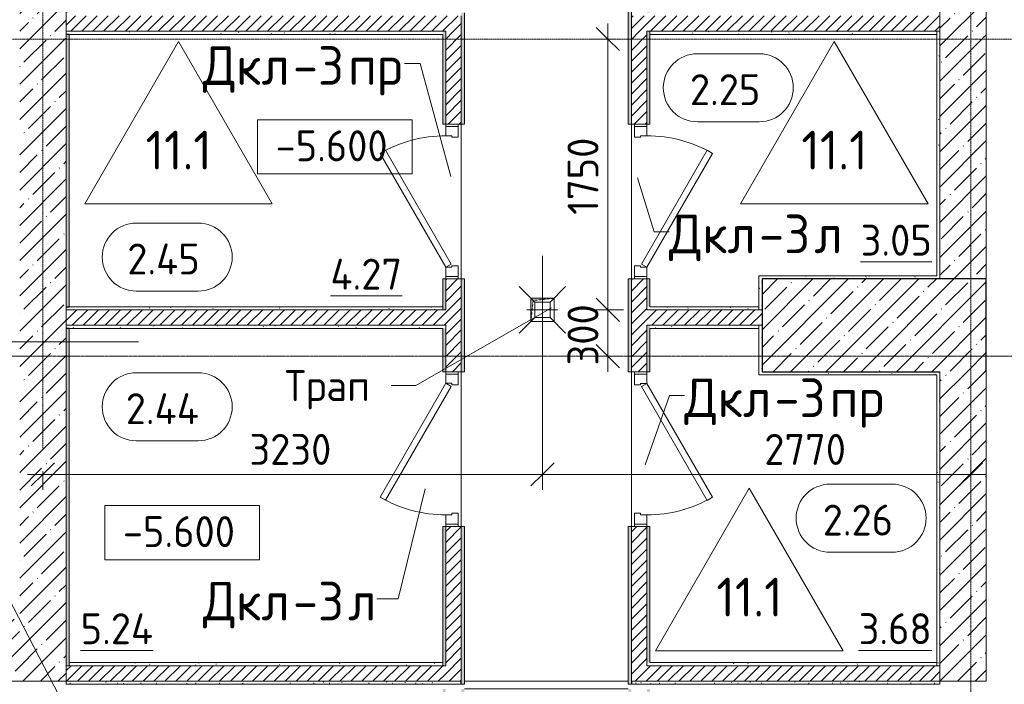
# Model space of a CAD drawing. Header units: millimetres. Extents: x 82112 to 162374, y -10965 to 131389.
# Tile 72 of 82: x 142220 to 148586, y 78580 to 82875. Entities that reach past the tile are written whole.
import ezdxf

# ---------------------------------------------------------------- set-up
doc = ezdxf.new("R2010")
doc.units = ezdxf.units.MM
doc.linetypes.add('3_ Штрих_ 1 х 1 мм', pattern=[2, 1, -1])
doc.linetypes.add('4_ Штрихпунктир_ 10 х 2 мм', pattern=[14, 10, -2, 0, -2])
for name, color, linetype, lineweight in [('A-ANNO-DIMS', 7, 'Continuous', 5), ('A-ANNO-DIMS-100', 7, 'Continuous', 5), ('A-AREA-IDEN', 7, 'Continuous', 5), ('A-DETL-GENF', 7, 'Continuous', 13), ('A-DOOR', 7, 'Continuous', 13), ('A-DOOR-FRAM', 7, 'Continuous', 13), ('A-DOOR-IDEN', 7, 'Continuous', 5), ('A-FLOR', 7, 'Continuous', 13), ('A-FLOR-IDEN', 7, 'Continuous', 5), ('A-GENM', 7, 'Continuous', 13), ('A-WALL', 7, 'Continuous', 13), ('A-WALL-PATT', 7, 'Continuous', 13), ('G-ANNO-DIMS', 7, 'Continuous', 5), ('G-ANNO-TEXT', 7, 'Continuous', 5), ('I-WALL', 7, 'Continuous', 13), ('M-EQPM', 7, 'Continuous', 13), ('P-SANR-FIXT', 7, 'Continuous', 13), ('S-COLS', 7, 'Continuous', 25), ('S-GRID', 7, 'Continuous', 5)]:
    doc.layers.add(name, color=color, linetype=linetype, lineweight=lineweight)
doc.styles.add('GOST Common_2', font='GOST_Common.ttf', dxfattribs={"height": 200})
doc.styles.add('GOST Common_3', font='GOST_Common.ttf', dxfattribs={"height": 250})
doc.dimstyles.new('2_мм', dxfattribs={"dimscale": 304.8, "dimtxt": 201.142999, "dimasz": 0.492126, "dimexe": 0.328084, "dimexo": 0.492126, "dimgap": 0, "dimtad": 1, "dimdec": 0, "dimdsep": 46, "dimtxsty": 'GOST Common_2', "dimblk1": 'OBLIQUE', "dimblk2": 'OBLIQUE', "dimsah": 1, "dimcen": 0.09, "dimdle": 0.328084, "dimadec": 5, "dimazin": 2, "dimtfac": 1, "dimtdec": 4, "dimtix": 1, "dimtmove": 1, "dimatfit": 3, "dimfxl": 1, "dimtvp": 1, "dimtolj": 1, "dimtzin": 0, "dimarcsym": 2})
doc.dimstyles.new('2_мм_1', dxfattribs={"dimscale": 304.8, "dimtxt": 201.142999, "dimasz": 0.492126, "dimexe": 0.328084, "dimexo": 0.492126, "dimgap": 0, "dimtad": 1, "dimdec": 0, "dimdsep": 46, "dimtxsty": 'GOST Common_2', "dimblk1": 'OBLIQUE', "dimblk2": 'OBLIQUE', "dimsah": 1, "dimcen": 0.09, "dimdle": 0.328084, "dimadec": 5, "dimazin": 2, "dimtfac": 1, "dimtdec": 4, "dimtix": 1, "dimtmove": 0, "dimatfit": 3, "dimfxl": 1, "dimtvp": 1, "dimtolj": 1, "dimtzin": 0, "dimarcsym": 2})
pattern_1 = [(0, (0, 0), (203.2, 50.8), [3.353, -149.047, 3.353, -149.047, -812.8]), (0, (0, 0), (203.2, 50.8), [-304.8, 3.353, -301.447, 3.353, -149.047, -355.6]), (0, (0, 0), (203.2, 50.8), [-762, 3.353, -98.247, 3.353, -250.647]), (120, (76.2, 25.4), (-145.59409, 150.576362), [3.353, -149.047, 3.353, -149.047, -812.8]), (120, (76.2, 25.4), (-145.59409, 150.576362), [-304.8, 3.353, -301.447, 3.353, -149.047, -355.6]), (120, (76.2, 25.4), (-145.59409, 150.576362), [-762, 3.353, -98.247, 3.353, -250.647]), (240, (101.6, 127), (-57.60591, -201.376362), [3.353, -149.047, 3.353, -149.047, -812.8]), (240, (101.6, 127), (-57.60591, -201.376362), [-304.8, 3.353, -301.447, 3.353, -149.047, -355.6]), (240, (101.6, 127), (-57.60591, -201.376362), [-762, 3.353, -98.247, 3.353, -250.647])]
pattern_2 = [(45, (0, 0), (-114.04925, 114.04925), []), (45, (114.05, 0), (-114.04925, 114.04925), [201.612, -40.322, 3.353, -36.97])]
pattern_3 = [(45, (0, 0), (-35.355339, 35.355339), [])]

# ---------------------------------------------------------------- blocks, each defined once
blk = doc.blocks.new('Наметкина 10_РД_АР_П_Отделка_R21_rvt-1--01_Подвал_МП_часть В')
at = {"layer": 'A-WALL-PATT', "lineweight": 5}
h = blk.add_hatch(dxfattribs=at)
h.set_pattern_fill('FP_11', color=256, style=0, pattern_type=2)
h.set_pattern_definition(pattern_1)
h.paths.add_polyline_path([(142540, 78700), (142540, 80880), (142520, 80880), (142520, 78700)])
h.paths.add_polyline_path([(142520, 81020), (142540, 81020), (142540, 82780), (142520, 82780), (142520, 82730.1)])
h.paths.add_polyline_path([(142540, 82920), (142540, 85050), (142520, 85050), (142520, 82920)])
h = blk.add_hatch(dxfattribs=at)
h.set_pattern_fill('FP_11', color=256, style=0, pattern_type=2)
h.set_pattern_definition(pattern_1)
h.paths.add_polyline_path([(146155, 60520), (146175, 60520), (146175, 60743), (146172.8, 60737.7), (146172.8, 60702.5), (146171.5, 60699.3), (146168.3, 60698), (146165, 60698), (146165, 60750), (146155, 60750), (146155, 60647.1)])
h.paths.add_polyline_path([(146175, 61750), (146175, 62600), (146155, 62600), (146155, 61750)])
h.paths.add_polyline_path([(146175, 63600), (146175, 64450), (146155, 64450), (146155, 63600)])
h.paths.add_polyline_path([(146155, 65450), (146175, 65450), (146175, 67300), (146155, 67300), (146155, 66908.2)])
h.paths.add_polyline_path([(146175, 68300), (146175, 69350), (146155, 69350), (146155, 68300)])
h.paths.add_polyline_path([(146175, 70350), (146175, 71390), (146155, 71390), (146155, 70350)])
h.paths.add_polyline_path([(146175, 72390), (146175, 73100), (146155, 73100), (146155, 72390)])
h.paths.add_polyline_path([(146175, 74100), (146175, 74650), (146155, 74650), (146155, 74100)])
h.paths.add_polyline_path([(146155, 75650), (146175, 75650), (146175, 76900), (146155, 76900), (146155, 75949.3)])
h.paths.add_polyline_path([(146175, 77900), (146175, 78550), (146155, 78550), (146155, 77900)])
h.paths.add_polyline_path([(146155, 78580), (146175, 78580), (146175, 79599.8), (146155, 79599.8), (146155, 78774.6)])
h.paths.add_polyline_path([(146175, 80599.8), (146175, 81200), (146155, 81200), (146155, 80599.8)])
h.paths.add_polyline_path([(146155, 82200), (146175, 82200), (146175, 83850), (146155, 83850), (146155, 82730.1)])
h.paths.add_polyline_path([(146155, 84850), (146175, 84850), (146175, 85030), (146155, 85030), (146155, 84990.4)])
h = blk.add_hatch(dxfattribs=at)
h.set_pattern_fill('FP_11', color=256, style=0, pattern_type=2)
h.set_pattern_definition(pattern_1)
h.paths.add_polyline_path([(146275, 60520), (146295, 60520), (146295, 60750), (146285, 60750), (146285, 60698), (146279.4, 60698.9), (146278.5, 60699.3), (146277.2, 60702.5), (146277.2, 60737.7), (146275, 60743), (146275, 60698)])
h.paths.add_polyline_path([(146275, 61750), (146295, 61750), (146295, 62100), (146275, 62100)])
h.paths.add_polyline_path([(146295, 62220), (146295, 62600), (146275, 62600), (146275, 62220)])
h.paths.add_polyline_path([(146295, 63600), (146295, 63950), (146275, 63950), (146275, 63600)])
h.paths.add_polyline_path([(146295, 64070), (146295, 64450), (146275, 64450), (146275, 64070)])
h.paths.add_polyline_path([(146295, 65450), (146295, 65800), (146275, 65800), (146275, 65450)])
h.paths.add_polyline_path([(146275, 65920), (146295, 65920), (146295, 67300), (146275, 67300), (146275, 66908.2)])
h.paths.add_polyline_path([(146275, 68300), (146295, 68300), (146295, 68350), (146275, 68350)])
h.paths.add_polyline_path([(146295, 68470), (146295, 69350), (146275, 69350), (146275, 68470)])
h.paths.add_polyline_path([(146275, 70350), (146295, 70350), (146295, 70990), (146275, 70990)])
h.paths.add_polyline_path([(146295, 71090), (146295, 71390), (146275, 71390), (146275, 71090)])
h.paths.add_polyline_path([(146275, 72390), (146295, 72390), (146295, 72750), (146275, 72750), (146275, 72558.9)])
h.paths.add_polyline_path([(146275, 72850), (146295, 72850), (146295, 73100), (146275, 73100)])
h.paths.add_polyline_path([(146275, 74100), (146295, 74100), (146295, 74500), (146275, 74500)])
h.paths.add_polyline_path([(146275, 74600), (146295, 74600), (146295, 74650), (146275, 74650)])
h.paths.add_polyline_path([(146275, 75650), (146295, 75650), (146295, 76550), (146275, 76550), (146275, 75949.3)])
h.paths.add_polyline_path([(146275, 76650), (146295, 76650), (146295, 76900), (146275, 76900)])
h.paths.add_polyline_path([(146275, 77900), (146295, 77900), (146295, 78550), (146275, 78550), (146275, 78209.6)])
h.paths.add_polyline_path([(146295, 78720), (146295, 79599.8), (146275, 79599.8), (146275, 78720), (146277.7, 78720)])
h.paths.add_polyline_path([(146275, 80599.8), (146295, 80599.8), (146295, 80900), (146275, 80900)])
h.paths.add_polyline_path([(146275, 81020), (146295, 81020), (146295, 81200), (146275, 81200), (146275, 81034.9)])
h.paths.add_polyline_path([(146275, 82200), (146295, 82200), (146295, 82800), (146275, 82800), (146275, 82730.1)])
h.paths.add_polyline_path([(146275, 82920), (146295, 82920), (146295, 83850), (146275, 83850)])
h.paths.add_polyline_path([(146295, 84850), (146295, 85030), (146275, 85030), (146275, 84850)])
h = blk.add_hatch(dxfattribs=at)
h.set_pattern_fill('FP_11', color=256, style=0, pattern_type=2)
h.set_pattern_definition(pattern_1)
h.paths.add_polyline_path([(148170, 81199.8), (148170, 82800), (148150, 82800), (148150, 81200)])
h.paths.add_polyline_path([(148170, 82900), (148170, 84830), (148150, 84830), (148150, 82900)])
h = blk.add_hatch(dxfattribs=at)
h.set_pattern_fill('FP_11', color=256, style=0, pattern_type=2)
h.set_pattern_definition(pattern_1)
h.paths.add_polyline_path([(145075, 62080), (145095, 62080), (145095, 62600), (145075, 62600), (145075, 62100)])
h.paths.add_polyline_path([(145075, 63600), (145095, 63600), (145095, 64450), (145075, 64450)])
h.paths.add_polyline_path([(145095, 65450), (145095, 67300), (145075, 67300), (145075, 65450)])
h.paths.add_polyline_path([(145075, 68300), (145095, 68300), (145095, 69350), (145075, 69350), (145075, 69168.4)])
h.paths.add_polyline_path([(145095, 70350), (145095, 71390), (145075, 71390), (145075, 70350)])
h.paths.add_polyline_path([(145095, 72390), (145095, 73100), (145075, 73100), (145075, 72390)])
h.paths.add_polyline_path([(145095, 74100), (145095, 74650), (145075, 74650), (145075, 74100)])
h.paths.add_polyline_path([(145075, 75650), (145095, 75650), (145095, 76900), (145075, 76900), (145075, 75949.3)])
h.paths.add_polyline_path([(145075, 77900), (145095, 77900), (145095, 78550), (145075, 78550), (145075, 78209.6)])
h.paths.add_polyline_path([(145075, 78580), (145095, 78580), (145095, 79600), (145075, 79600), (145075, 78600)])
h.paths.add_polyline_path([(145095, 80600), (145095, 81200), (145075, 81200), (145075, 80600)])
h.paths.add_polyline_path([(145095, 82200), (145095, 82920), (145075, 82920), (145075, 82200)])
h = blk.add_hatch(dxfattribs=at)
h.set_pattern_fill('FP_11', color=256, style=0, pattern_type=2)
h.set_pattern_definition(pattern_1)
h.paths.add_polyline_path([(144955, 82780), (144955, 82800), (142520, 82800), (142520, 82780), (142969.5, 82780)])
h = blk.add_hatch(dxfattribs=at)
h.set_pattern_fill('FP_11', color=256, style=0, pattern_type=2)
h.set_pattern_definition(pattern_1)
h.paths.add_polyline_path([(144955, 62200), (144975, 62200), (144975, 62600), (144955, 62600), (144955, 62220)])
h.paths.add_polyline_path([(144975, 63600), (144975, 64230), (144955, 64230), (144955, 63600)])
h.paths.add_polyline_path([(144975, 64370), (144975, 64450), (144955, 64450), (144955, 64370)])
h.paths.add_polyline_path([(144975, 65450), (144975, 66280), (144955, 66280), (144955, 65450)])
h.paths.add_polyline_path([(144975, 66400), (144975, 67300), (144955, 67300), (144955, 66400)])
h.paths.add_polyline_path([(144955, 68300), (144975, 68300), (144975, 68350), (144955, 68350)])
h.paths.add_polyline_path([(144975, 68470), (144975, 69350), (144955, 69350), (144955, 68470)])
h.paths.add_polyline_path([(144955, 70350), (144975, 70350), (144975, 70380), (144955, 70380)])
h.paths.add_polyline_path([(144955, 70500), (144975, 70500), (144975, 71390), (144955, 71390)])
h.paths.add_polyline_path([(144975, 72390), (144975, 72430), (144955, 72430), (144955, 72390)])
h.paths.add_polyline_path([(144955, 72570), (144975, 72570), (144975, 73100), (144955, 73100)])
h.paths.add_polyline_path([(144975, 74100), (144975, 74480), (144955, 74480), (144955, 74100)])
h.paths.add_polyline_path([(144955, 74600), (144975, 74600), (144975, 74650), (144955, 74650)])
h.paths.add_polyline_path([(144975, 75650), (144975, 76530), (144955, 76530), (144955, 75650)])
h.paths.add_polyline_path([(144975, 76650), (144975, 76900), (144955, 76900), (144955, 76650)])
h.paths.add_polyline_path([(144955, 77900), (144975, 77900), (144975, 78550), (144955, 78550), (144955, 78209.6)])
h.paths.add_polyline_path([(144955, 78700), (144975, 78700), (144975, 79600), (144955, 79600)])
h.paths.add_polyline_path([(144975, 80600), (144975, 80880), (144955, 80880), (144955, 80600)])
h.paths.add_polyline_path([(144955, 81000), (144975, 81000), (144975, 81200), (144955, 81200)])
h.paths.add_polyline_path([(144975, 82200), (144975, 82800), (144955, 82800), (144955, 82200)])
h = blk.add_hatch(dxfattribs=at)
h.set_pattern_fill('FP_11', color=256, style=0, pattern_type=2)
h.set_pattern_definition(pattern_1)
h.paths.add_polyline_path([(146295, 82780), (148150, 82780), (148150, 82800), (146295, 82800)])
h = blk.add_hatch(dxfattribs=at)
h.set_pattern_fill('FP_11', color=256, style=0, pattern_type=2)
h.set_pattern_definition(pattern_1)
h.paths.add_polyline_path([(148150, 81200), (148150, 81220), (147000, 81220), (147000, 81200), (147041.1, 81200)])
h = blk.add_hatch(dxfattribs=at)
h.set_pattern_fill('FP_11', color=256, style=0, pattern_type=2)
h.set_pattern_definition(pattern_1)
h.paths.add_polyline_path([(147020, 81000), (147020, 81200), (147000, 81200), (147000, 81000)])
h = blk.add_hatch(dxfattribs=at)
h.set_pattern_fill('FP_11', color=256, style=0, pattern_type=2)
h.set_pattern_definition(pattern_1)
h.paths.add_polyline_path([(144955, 81000), (144955, 81020), (142520, 81020), (142520, 81000), (142969.5, 81000)])
h = blk.add_hatch(dxfattribs=at)
h.set_pattern_fill('FP_11', color=256, style=0, pattern_type=2)
h.set_pattern_definition(pattern_1)
h.paths.add_polyline_path([(147000, 81000), (147000, 81020), (146275, 81020), (146275, 81000)])
h = blk.add_hatch(dxfattribs=at)
h.set_pattern_fill('FP_11', color=256, style=0, pattern_type=2)
h.set_pattern_definition(pattern_1)
h.paths.add_polyline_path([(142969.5, 80880), (144975, 80880), (144975, 80900), (142520, 80900), (142520, 80880), (142540, 80880)])
h = blk.add_hatch(dxfattribs=at)
h.set_pattern_fill('FP_11', color=256, style=0, pattern_type=2)
h.set_pattern_definition(pattern_1)
h.paths.add_polyline_path([(147000, 80880), (147000, 80900), (146295, 80900), (146295, 80880)])
h = blk.add_hatch(dxfattribs=at)
h.set_pattern_fill('FP_11', color=256, style=0, pattern_type=2)
h.set_pattern_definition(pattern_1)
h.paths.add_polyline_path([(147020, 80600), (147020, 80900), (147000, 80900), (147000, 80600)])
h = blk.add_hatch(dxfattribs=at)
h.set_pattern_fill('FP_11', color=256, style=0, pattern_type=2)
h.set_pattern_definition(pattern_1)
h.paths.add_polyline_path([(147041.1, 80580), (148150, 80580), (148150, 80600), (147000, 80600), (147000, 80580)])
h = blk.add_hatch(dxfattribs=at)
h.set_pattern_fill('FP_11', color=256, style=0, pattern_type=2)
h.set_pattern_definition(pattern_1)
h.paths.add_polyline_path([(148170, 78700), (148170, 80599.8), (148150, 80599.8), (148150, 78700)])
h = blk.add_hatch(dxfattribs=at)
h.set_pattern_fill('FP_11', color=256, style=0, pattern_type=2)
h.set_pattern_definition(pattern_1)
h.paths.add_polyline_path([(142540, 78700), (144955, 78700), (144955, 78720), (142540, 78720)])
h = blk.add_hatch(dxfattribs=at)
h.set_pattern_fill('FP_11', color=256, style=0, pattern_type=2)
h.set_pattern_definition(pattern_1)
h.paths.add_polyline_path([(146532.1, 78700), (148150, 78700), (148150, 78720), (146275, 78720), (146275, 78700), (146277.7, 78700)])
h = blk.add_hatch(dxfattribs=at)
h.set_pattern_fill('FP_11', color=256, style=0, pattern_type=2)
h.set_pattern_definition(pattern_1)
h.paths.add_polyline_path([(142520, 78580), (145075, 78580), (145075, 78600), (142520, 78600)])
h = blk.add_hatch(dxfattribs=at)
h.set_pattern_fill('FP_11', color=256, style=0, pattern_type=2)
h.set_pattern_definition(pattern_1)
h.paths.add_polyline_path([(147041.1, 78580), (148170, 78580), (148170, 78600), (146175, 78600), (146175, 78580), (146532.1, 78580)])
at = {"layer": 'A-WALL'}
for p, q in [((146155, 83850), (146155, 82200)), ((146175, 82200), (146175, 83850)), ((145075, 82900), (145075, 82200)), ((145095, 82200), (145095, 82920)), ((144955, 82800), (142520, 82800)), ((142520, 82800), (142520, 82780)), ((142520, 82780), (142520, 81020)), ((142540, 82780), (144955, 82780)), ((142540, 81020), (142540, 82780)), ((144975, 82800), (144955, 82800)), ((144955, 82780), (144955, 82200)), ((144975, 82200), (144975, 82800)), ((146295, 82800), (146275, 82800)), ((146275, 82800), (146275, 82200)), ((148150, 82800), (146295, 82800)), ((146295, 82800), (146295, 82780)), ((146295, 82200), (146295, 82800)), ((146295, 82780), (148150, 82780)), ((148150, 82780), (148150, 82800)), ((148170, 82800), (148150, 82800)), ((148150, 82800), (148150, 81220)), ((148170, 81199.8), (148170, 82800)), ((144955, 82200), (144975, 82200)), ((145075, 82200), (145095, 82200)), ((146155, 82200), (146175, 82200)), ((146275, 82200), (146295, 82200)), ((144955, 81200), (144955, 81000)), ((144975, 81200), (144955, 81200)), ((144975, 81000), (144975, 81200)), ((145075, 81200), (145075, 80600)), ((145095, 81200), (145075, 81200)), ((145095, 80600), (145095, 81200)), ((146175, 81200), (146155, 81200)), ((146155, 81200), (146155, 80599.8)), ((146175, 80599.8), (146175, 81200)), ((146295, 81200), (146275, 81200)), ((146275, 81200), (146275, 81020)), ((146295, 81020), (146295, 81200)), ((148150, 81220), (147000, 81220)), ((147000, 81220), (147000, 81200)), ((147000, 81200), (147000, 81000)), ((147020, 81200), (148150, 81200)), ((147020, 81000), (147020, 81200)), ((148150, 81200), (148150, 81199.8)), ((148150, 81199.8), (148170, 81199.8)), ((142520, 81020), (142520, 81000)), ((142520, 81000), (144955, 81000)), ((144955, 81020), (142540, 81020)), ((144955, 81000), (144955, 81020)), ((144955, 81000), (144975, 81000)), ((146275, 81020), (146275, 81000)), ((146275, 81000), (147000, 81000)), ((147000, 81020), (146295, 81020)), ((147000, 81000), (147000, 81020)), ((147000, 81000), (147020, 81000)), ((144975, 80900), (142520, 80900)), ((142520, 80900), (142520, 80880)), ((142520, 80880), (142520, 78700)), ((142540, 80880), (144955, 80880)), ((142540, 78700), (142540, 80880)), ((144955, 80880), (144955, 80600)), ((144975, 80880), (144975, 80900)), ((144975, 80600), (144975, 80880)), ((146295, 80900), (146275, 80900)), ((146275, 80900), (146275, 80599.8)), ((147000, 80900), (146295, 80900)), ((146295, 80880), (147000, 80880)), ((146295, 80599.8), (146295, 80880)), ((147000, 80880), (147000, 80900)), ((147020, 80900), (147000, 80900)), ((147000, 80900), (147000, 80600)), ((147020, 80600), (147020, 80900)), ((144955, 80600), (144975, 80600)), ((145075, 80600), (145095, 80600)), ((146155, 80599.8), (146175, 80599.8)), ((146275, 80599.8), (146295, 80599.8)), ((147000, 80600), (147000, 80580)), ((148150, 80600), (147020, 80600)), ((148150, 80599.8), (148150, 80600)), ((148170, 80599.8), (148150, 80599.8)), ((148170, 78700), (148170, 80599.8)), ((147000, 80580), (148150, 80580)), ((148150, 80580), (148150, 78700)), ((144955, 79600), (144955, 78700)), ((144975, 79600), (144955, 79600)), ((144975, 78700), (144975, 79600)), ((145075, 79600), (145075, 78600)), ((145095, 79600), (145075, 79600)), ((145095, 78580), (145095, 79600)), ((146175, 79599.8), (146155, 79599.8)), ((146155, 79599.8), (146155, 78580)), ((146175, 78600), (146175, 79599.8)), ((146295, 79599.8), (146275, 79599.8)), ((146275, 79599.8), (146275, 78720)), ((146295, 78720), (146295, 79599.8)), ((142520, 78700), (142540, 78700)), ((144955, 78720), (142540, 78720)), ((142540, 78720), (142540, 78700)), ((142540, 78700), (144955, 78700)), ((144955, 78700), (144955, 78720)), ((144955, 78700), (144975, 78700)), ((146275, 78720), (146275, 78700)), ((146275, 78700), (148150, 78700)), ((148150, 78720), (146295, 78720)), ((148150, 78700), (148150, 78720)), ((148150, 78700), (148170, 78700)), ((145075, 78600), (142520, 78600)), ((142520, 78600), (142520, 78580)), ((142520, 78580), (145075, 78580)), ((145075, 78580), (145095, 78580)), ((146155, 78580), (146175, 78580)), ((148170, 78600), (146175, 78600)), ((146175, 78580), (148170, 78580)), ((148170, 78580), (148170, 78600))]:
    blk.add_line(p, q, dxfattribs=at)
at = {"layer": 'A-WALL', "lineweight": 25}
for p, q in [((142540, 82780), (142520, 82780)), ((142520, 81020), (142540, 81020)), ((142540, 80880), (142520, 80880)), ((145075, 78580), (145075, 78600)), ((146175, 78600), (146175, 78580))]:
    blk.add_line(p, q, dxfattribs=at)
blk = doc.blocks.new('АР_Дверь однопольная - 1000х2100h_850__Кладовая-4751203--01_Подвал_МП_часть В')
at = {"layer": 'A-DOOR'}
for p, q in [((311.1, 475), (-425, 50)), ((331.1, 440.4), (311.1, 475)), ((-405, 15.4), (331.1, 440.4)), ((-425, 50), (-405, 15.4))]:
    blk.add_line(p, q, dxfattribs=at)
at = {"layer": 'A-DOOR', "lineweight": 5}
blk.add_arc((-425, 50), 850, 360, 30, dxfattribs=at)
at = {"layer": 'A-DOOR-FRAM'}
for p, q in [((-485, 50), (-500, 50)), ((-425, 50), (-485, 50)), ((-485, 50), (-485, -30)), ((-425, 10), (-425, 50)), ((-415, 10), (-425, 10)), ((-415, -30), (-415, 10)), ((425, 10), (415, 10)), ((415, 10), (415, -30)), ((485, 50), (425, 50)), ((425, 50), (425, 10)), ((485, -30), (485, 50)), ((485, 50), (500, 50)), ((-485, -30), (-500, -30)), ((-485, -30), (-415, -30)), ((415, -30), (485, -30)), ((485, -30), (500, -30))]:
    blk.add_line(p, q, dxfattribs=at)
blk = doc.blocks.new('АР_Дверь однопольная - 1000х2100h_850__Кладовая-4751204--01_Подвал_МП_часть В')
at = {"layer": 'A-DOOR'}
for p, q in [((-311.1, 475), (-331.1, 440.4)), ((425, 50), (-311.1, 475)), ((-331.1, 440.4), (405, 15.4)), ((405, 15.4), (425, 50))]:
    blk.add_line(p, q, dxfattribs=at)
at = {"layer": 'A-DOOR', "lineweight": 5}
blk.add_arc((425, 50), 850, 150, 180, dxfattribs=at)
at = {"layer": 'A-DOOR-FRAM'}
for p, q in [((-485, 50), (-500, 50)), ((-425, 50), (-485, 50)), ((-485, 50), (-485, -30)), ((-425, 10), (-425, 50)), ((-415, 10), (-425, 10)), ((-415, -30), (-415, 10)), ((425, 10), (415, 10)), ((415, 10), (415, -30)), ((485, 50), (425, 50)), ((425, 50), (425, 10)), ((485, -30), (485, 50)), ((485, 50), (500, 50)), ((-485, -30), (-500, -30)), ((-485, -30), (-415, -30)), ((415, -30), (485, -30)), ((485, -30), (500, -30))]:
    blk.add_line(p, q, dxfattribs=at)
blk = doc.blocks.new('АР_Дверь однопольная - 1000х2100h_850__Кладовая-4799296--01_Подвал_МП_часть В')
at = {"layer": 'A-DOOR'}
for p, q in [((-311.1, 475), (-331.1, 440.4)), ((425, 50), (-311.1, 475)), ((-331.1, 440.4), (405, 15.4)), ((405, 15.4), (425, 50))]:
    blk.add_line(p, q, dxfattribs=at)
at = {"layer": 'A-DOOR', "lineweight": 5}
blk.add_arc((425, 50), 850, 150, 180, dxfattribs=at)
at = {"layer": 'A-DOOR-FRAM'}
for p, q in [((-485, 50), (-500, 50)), ((-425, 50), (-485, 50)), ((-485, 50), (-485, -30)), ((-425, 10), (-425, 50)), ((-415, 10), (-425, 10)), ((-415, -30), (-415, 10)), ((425, 10), (415, 10)), ((415, 10), (415, -30)), ((485, 50), (425, 50)), ((425, 50), (425, 10)), ((485, -30), (485, 50)), ((485, 50), (500, 50)), ((-485, -30), (-500, -30)), ((-485, -30), (-415, -30)), ((415, -30), (485, -30)), ((485, -30), (500, -30))]:
    blk.add_line(p, q, dxfattribs=at)
blk = doc.blocks.new('АР_Канал вертикальный прямоугольный - ВК-5386080--01_Подвал_МП_часть В')
at = {"layer": 'A-DETL-GENF'}
blk.add_hatch(color=256, dxfattribs=at).paths.add_polyline_path([(-75, -75), (-60, 60), (75, 75), (-75, 75)])
at = {"layer": 'A-DETL-GENF', "linetype": '3_ Штрих_ 1 х 1 мм'}
for p, q in [((75, 75), (-75, 75)), ((-75, 75), (-75, -75)), ((75, 75), (-75, 75)), ((-75, 75), (-75, -75)), ((-60, 60), (75, 75)), ((-60, 60), (75, 75)), ((75, -75), (75, 75)), ((-75, -75), (-60, 60)), ((-75, -75), (-60, 60)), ((-75, -75), (75, -75))]:
    blk.add_line(p, q, dxfattribs=at)
at = {"layer": 'M-EQPM'}
for p, q in [((-75, -75), (-75, 75)), ((-75, 75), (75, 75)), ((75, 75), (75, -75)), ((75, -75), (-75, -75))]:
    blk.add_line(p, q, dxfattribs=at)
blk = doc.blocks.new('АР_Трап - 100-100-V23--01_Подвал_МП_часть В')
at = {"layer": 'P-SANR-FIXT'}
for p, q in [((-50, 50), (-150, 150)), ((50, 50), (150, 150)), ((0, -100), (0, 100)), ((-100, 0), (100, 0)), ((-50, -50), (-50, 50)), ((50, 50), (-50, 50)), ((50, -50), (50, 50)), ((-50, -50), (-150, -150)), ((-50, -50), (50, -50)), ((50, -50), (150, -150))]:
    blk.add_line(p, q, dxfattribs=at)
blk = doc.blocks.new('АР-Заполнение деф_ шва - Д_ш__Пристенный-4436790--01_Подвал_МП_часть В')
at = {"layer": 'A-GENM'}
for p, q in [((20, 25), (1080, 25)), ((20, -25), (1080, -25))]:
    blk.add_line(p, q, dxfattribs=at)
blk = doc.blocks.new('Марка помещения _Номер_ - 2 мм-68851--01_Подвал_МП_часть В')
at = {"layer": 'A-AREA-IDEN'}
for p, q in [((-2.027, 2.21), (1.973, 2.21)), ((-2.027, -2.19), (1.973, -2.19))]:
    blk.add_line(p, q, dxfattribs=at)
for centre, start, end in [((-2.027, 0.01), 90, 270), ((1.973, 0.01), 270, 90)]:
    blk.add_arc(centre, 2.2, start, end, dxfattribs=at)
blk = doc.blocks.new('Марка полов - Марка полов-4106608--01_Подвал_МП_часть В')
at = {"layer": 'A-FLOR-IDEN'}
for p, q in [((0, 7), (-6.062, -3.5)), ((6.062, -3.5), (0, 7)), ((-6.062, -3.5), (6.062, -3.5))]:
    blk.add_line(p, q, dxfattribs=at)
blk = doc.blocks.new('Высотные отметки - Frame_2-749557--01_Подвал_МП_часть В')
at = {"layer": 'G-ANNO-DIMS'}
for p, q in [((-5, 3.5), (-5, 0)), ((5, 3.5), (-5, 3.5)), ((5, 0), (5, 3.5)), ((-5, 0), (5, 0))]:
    blk.add_line(p, q, dxfattribs=at)
blk = doc.blocks.new('DIMBLOCK157--01_Подвал_МП_часть В')
at = {"layer": 'A-ANNO-DIMS-100', "lineweight": 25, "transparency": 16777216}
for p, q in [((146023.4, 81000), (145948.4, 81075)), ((146023.4, 81000), (146098.4, 80925)), ((146023.4, 80700), (145948.4, 80775)), ((146023.4, 80700), (146098.4, 80625))]:
    blk.add_line(p, q, dxfattribs=at)
at = {"layer": 'A-ANNO-DIMS-100', "transparency": 16777216}
for p, q in [((145900, 81000), (146123.4, 81000)), ((146023.4, 81000), (145900, 81000)), ((146023.4, 80600), (146023.4, 81000)), ((146067.4, 80700), (145923.4, 80700)), ((146023.4, 80700), (146067.4, 80700))]:
    blk.add_line(p, q, dxfattribs=at)
at = {"layer": 'A-ANNO-DIMS-100', "color": 0, "transparency": 16777216, "insert": (145762.1, 80640.3), "char_height": 200, "width": 503.198, "attachment_point": 1, "rotation": 90, "line_spacing_factor": 1.022761, "style": 'GOST Common_2'}
blk.add_mtext('300', dxfattribs=at)
blk = doc.blocks.new('_Oblique')
at = {"color": 0, "linetype": 'ByBlock', "lineweight": -2}
blk.add_line((-0.5, -0.5), (0.5, 0.5), dxfattribs=at)
blk = doc.blocks.new('DIMBLOCK158--01_Подвал_МП_часть В')
at = {"layer": 'A-ANNO-DIMS-100', "transparency": 16777216}
for p, q in [((146023.4, 81000), (146023.4, 82850)), ((146067.4, 82750), (145923.4, 82750)), ((146023.4, 82750), (146067.4, 82750)), ((145900, 81000), (146123.4, 81000)), ((146023.4, 81000), (145900, 81000))]:
    blk.add_line(p, q, dxfattribs=at)
at = {"layer": 'A-ANNO-DIMS-100', "lineweight": 25, "transparency": 16777216}
for p, q in [((146023.4, 82750), (145948.4, 82825)), ((146023.4, 82750), (146098.4, 82675)), ((146023.4, 81000), (145948.4, 81075)), ((146023.4, 81000), (146098.4, 80925))]:
    blk.add_line(p, q, dxfattribs=at)
at = {"layer": 'A-ANNO-DIMS-100', "color": 0, "transparency": 16777216, "insert": (145762.1, 81614.2), "char_height": 200, "width": 625.93, "attachment_point": 1, "rotation": 90, "line_spacing_factor": 1.022761, "style": 'GOST Common_2'}
blk.add_mtext('1750', dxfattribs=at)
blk = doc.blocks.new('DIMBLOCK159--01_Подвал_МП_часть В')
at = {"layer": 'A-ANNO-DIMS-100', "transparency": 16777216}
for p, q in [((145600, 81348.6), (145600, 79836.4)), ((145600, 79936.4), (145600, 81348.6)), ((142270, 79936.4), (145600, 79936.4)), ((142370, 79955), (142370, 79836.4)), ((142370, 79936.4), (142370, 79955))]:
    blk.add_line(p, q, dxfattribs=at)
at = {"layer": 'A-ANNO-DIMS-100', "lineweight": 25, "transparency": 16777216}
for p, q in [((142370, 79936.4), (142445, 80011.4)), ((145600, 79936.4), (145675, 80011.4)), ((142370, 79936.4), (142295, 79861.4)), ((145600, 79936.4), (145525, 79861.4))]:
    blk.add_line(p, q, dxfattribs=at)
at = {"layer": 'A-ANNO-DIMS-100', "color": 0, "transparency": 16777216, "insert": (143705.4, 80197.8), "char_height": 200, "width": 670.931, "attachment_point": 1, "line_spacing_factor": 1.022761, "style": 'GOST Common_2'}
blk.add_mtext('3230', dxfattribs=at)
blk = doc.blocks.new('DIMBLOCK160--01_Подвал_МП_часть В')
at = {"layer": 'A-ANNO-DIMS-100', "transparency": 16777216}
for p, q in [((145600, 81348.6), (145600, 79836.4)), ((145600, 79936.4), (145600, 81348.6)), ((148370, 79892.5), (148370, 80036.4)), ((145600, 79936.4), (148470, 79936.4)), ((146934.3, 79936.4), (146985, 79936.4)), ((147593.4, 79936.4), (146934.3, 79936.4)), ((148370, 79936.4), (148370, 79892.5))]:
    blk.add_line(p, q, dxfattribs=at)
at = {"layer": 'A-ANNO-DIMS-100', "lineweight": 25, "transparency": 16777216}
for p, q in [((145600, 79936.4), (145675, 80011.4)), ((148370, 79936.4), (148445, 80011.4)), ((145600, 79936.4), (145525, 79861.4)), ((148370, 79936.4), (148295, 79861.4))]:
    blk.add_line(p, q, dxfattribs=at)
at = {"layer": 'A-ANNO-DIMS-100', "color": 0, "transparency": 16777216, "insert": (147034.3, 80197.8), "char_height": 200, "width": 670.931, "attachment_point": 1, "line_spacing_factor": 1.022761, "style": 'GOST Common_2'}
blk.add_mtext('2770', dxfattribs=at)

msp = doc.modelspace()

# ---------------------------------------------------------------- hatches: boundary and pattern name
at = {"layer": 'A-WALL-PATT', "lineweight": 5}
h = msp.add_hatch(dxfattribs=at)
h.set_pattern_fill('FP_1', color=256, style=0, pattern_type=2)
h.set_pattern_definition(pattern_2)
h.paths.add_polyline_path([(142220, 80599.862836), (142520, 80599.862836), (142520, 94550), (142220, 94550), (142220, 82730.12045)])
h = msp.add_hatch(dxfattribs=at)
h.set_pattern_fill('FP_1', color=256, style=0, pattern_type=2)
h.set_pattern_definition(pattern_2)
h.paths.add_polyline_path([(148470, 81200), (148470, 84850), (148170, 84850), (148170, 81200)])
h = msp.add_hatch(dxfattribs=at)
h.set_pattern_fill('FP_6', color=256, style=0, pattern_type=2)
h.set_pattern_definition(pattern_3)
h.paths.add_polyline_path([(145075, 82800), (145075, 82900), (142520, 82900), (142520, 82800), (145005.290673, 82800)])
h = msp.add_hatch(dxfattribs=at)
h.set_pattern_fill('FP_6', color=256, style=0, pattern_type=2)
h.set_pattern_definition(pattern_3)
h.paths.add_polyline_path([(148170, 82800), (148170, 82900), (146175, 82900), (146175, 82800), (147041.100588, 82800)])
h = msp.add_hatch(dxfattribs=at)
h.set_pattern_fill('FP_6', color=256, style=0, pattern_type=2)
h.set_pattern_definition(pattern_3)
h.paths.add_polyline_path([(145075, 78600), (145075, 79600), (144975, 79600), (144975, 78600), (145005.290673, 78600)])
h.paths.add_polyline_path([(145075, 80600), (145075, 81200), (144975, 81200), (144975, 80600), (145005.290673, 80600)])
h.paths.add_polyline_path([(145005.290673, 82200), (145075, 82200), (145075, 82800), (144975, 82800), (144975, 82200)])
h = msp.add_hatch(dxfattribs=at)
h.set_pattern_fill('FP_6', color=256, style=0, pattern_type=2)
h.set_pattern_definition(pattern_3)
h.paths.add_polyline_path([(146175, 78600), (146275, 78600), (146275, 79599.787588), (146175, 79599.787588), (146175, 78774.628881)])
h.paths.add_polyline_path([(146175, 80599.787588), (146275, 80599.787588), (146275, 81200), (146175, 81200), (146175, 81034.909778)])
h.paths.add_polyline_path([(146175, 82200), (146275, 82200), (146275, 82800), (146175, 82800), (146175, 82730.12045)])
h = msp.add_hatch(dxfattribs=at)
h.set_pattern_fill('FP_6', color=256, style=0, pattern_type=2)
h.set_pattern_definition(pattern_3)
h.paths.add_polyline_path([(144975, 80900), (144975, 81000), (142520, 81000), (142520, 80900), (142969.480757, 80900)])
h = msp.add_hatch(dxfattribs=at)
h.set_pattern_fill('FP_6', color=256, style=0, pattern_type=2)
h.set_pattern_definition(pattern_3)
h.paths.add_polyline_path([(147020, 80900), (147020, 81000), (146275, 81000), (146275, 80900)])
h = msp.add_hatch(dxfattribs=at)
h.set_pattern_fill('FP_1', color=256, style=0, pattern_type=2)
h.set_pattern_definition(pattern_2)
h.paths.add_polyline_path([(142520, 78600), (142520, 80599.862836), (142220, 80599.862836), (142220, 78600)])
h = msp.add_hatch(dxfattribs=at)
h.set_pattern_fill('FP_1', color=256, style=0, pattern_type=2)
h.set_pattern_definition(pattern_2)
h.paths.add_polyline_path([(148470, 78600), (148470, 80600), (148170, 80600), (148170, 78600)])
h = msp.add_hatch(dxfattribs=at)
h.set_pattern_fill('FP_1', color=256, style=0, pattern_type=2)
h.set_pattern_definition(pattern_2)
h.paths.add_polyline_path([(142220, 78600), (142220, 79000), (134170, 79000), (134170, 78600), (134826.241097, 78600)])
h = msp.add_hatch(dxfattribs=at)
h.set_pattern_fill('FP_6', color=256, style=0, pattern_type=2)
h.set_pattern_definition(pattern_3)
h.paths.add_polyline_path([(142520, 78600), (144975, 78600), (144975, 78700), (142520, 78700)])
h = msp.add_hatch(dxfattribs=at)
h.set_pattern_fill('FP_6', color=256, style=0, pattern_type=2)
h.set_pattern_definition(pattern_3)
h.paths.add_polyline_path([(146532.148109, 78600), (148170, 78600), (148170, 78700), (146275, 78700), (146275, 78600), (146277.67187, 78600)])
at = {"layer": 'S-COLS', "lineweight": 5}
h = msp.add_hatch(dxfattribs=at)
h.set_pattern_fill('FP_1', color=256, style=0, pattern_type=2)
h.set_pattern_definition(pattern_2)
h.paths.add_polyline_path([(148170, 80600), (148470, 80600), (148470, 81200), (147020, 81200), (147020, 80600), (147041.100588, 80600)])

# ---------------------------------------------------------------- linework, layer by layer
at = {"layer": 'A-DOOR-IDEN'}
for p, q in [((144809.209318, 82592.853696), (144707.695448, 82592.853696)), ((145008.313924, 81861.360796), (144809.209318, 82592.853696)), ((146215.424908, 81852.188688), (146322.769707, 81504.662645)), ((146322.769707, 81504.662645), (146418.604183, 81504.662645)), ((146263.150762, 79997.41608), (146422.150648, 80445.506878)), ((146422.150648, 80445.506878), (146517.985124, 80445.506878)), ((144841.094646, 79843.732556), (144666.319393, 79131.336272)), ((144666.319393, 79131.336272), (144529.695448, 79131.336272))]:
    msp.add_line(p, q, dxfattribs=at)
at = {"layer": 'A-FLOR'}
for p, q in [((145075, 81200), (145075, 82200)), ((146175, 81200), (146175, 82200)), ((145075, 79600), (145075, 80600)), ((146175, 80599.787588), (146175, 79599.787588)), ((145095, 78600), (146155, 78600))]:
    msp.add_line(p, q, dxfattribs=at)
at = {"layer": 'A-FLOR-IDEN'}
for p, q in [((142987.851706, 80792.144605), (141405.707765, 80792.144605)), ((142676.336124, 78119.738359), (141871.381975, 79668.872929))]:
    msp.add_line(p, q, dxfattribs=at)
at = {"layer": 'A-WALL'}
for p, q in [((142520, 78700), (142520, 94550)), ((148170, 84850), (148170, 81200)), ((148470, 81200), (148470, 84850)), ((148170, 81200), (148470, 81200)), ((148170, 80600), (148170, 78700)), ((148470, 78600), (148470, 80600)), ((133920, 78600), (142520, 78600)), ((148170, 78600), (148470, 78600))]:
    msp.add_line(p, q, dxfattribs=at)
at = {"layer": 'G-ANNO-DIMS'}
for p, q in [((144314.13845, 81878.572133), (144256.627881, 81878.572133)), ((143326.981865, 79385.24227), (143269.471296, 79385.24227))]:
    msp.add_line(p, q, dxfattribs=at)
at = {"layer": 'G-ANNO-TEXT'}
for p, q in [((145658.304219, 81012.336189), (144780.495639, 80510.387445)), ((144628.202846, 80510.387445), (144620.97368, 80510.387445)), ((144780.495639, 80510.387445), (144628.202846, 80510.387445))]:
    msp.add_line(p, q, dxfattribs=at)
at = {"layer": 'I-WALL'}
for p, q in [((146175, 83850), (146175, 82200)), ((145075, 82200), (145075, 82900)), ((142520, 82800), (144975, 82800)), ((144975, 82800), (144975, 82200)), ((146275, 82200), (146275, 82800)), ((146275, 82800), (148170, 82800)), ((144975, 82200), (145075, 82200)), ((146175, 82200), (146275, 82200)), ((144975, 81200), (144975, 81000)), ((145075, 81200), (144975, 81200)), ((145075, 80600), (145075, 81200)), ((146275, 81200), (146175, 81200)), ((146175, 81200), (146175, 80599.787588)), ((146275, 81000), (146275, 81200)), ((144975, 81000), (142520, 81000)), ((147020, 81000), (146275, 81000)), ((147020, 80900), (147020, 81000)), ((142520, 80900), (144975, 80900)), ((144975, 80900), (144975, 80600)), ((146275, 80900), (147020, 80900)), ((146275, 80599.787588), (146275, 80900)), ((144975, 80600), (145075, 80600)), ((146175, 80599.787588), (146275, 80599.787588)), ((144975, 79600), (144975, 78700)), ((145075, 79600), (144975, 79600)), ((145075, 78600), (145075, 79600)), ((146275, 79599.787588), (146175, 79599.787588)), ((146175, 79599.787588), (146175, 78600)), ((146275, 78700), (146275, 79599.787588)), ((144975, 78700), (142520, 78700)), ((142520, 78700), (142520, 78600)), ((148170, 78700), (146275, 78700)), ((148170, 78600), (148170, 78700)), ((142520, 78600), (145075, 78600)), ((146175, 78600), (148170, 78600))]:
    msp.add_line(p, q, dxfattribs=at)
at = {"layer": 'S-COLS'}
for p, q in [((148470, 81200), (147020, 81200)), ((147020, 81200), (147020, 80600)), ((148470, 80600), (148470, 81200)), ((147020, 80600), (148170, 80600))]:
    msp.add_line(p, q, dxfattribs=at)
at = {"layer": 'S-GRID', "linetype": '4_ Штрихпунктир_ 10 х 2 мм'}
for p, q in [((148370, 52488.487293), (148370, 130388.42805)), ((142370, 80104.964717), (142370, 129588.42805)), ((151972.716503, 82750), (87000, 82750)), ((153045.862349, 80700), (82911.954059, 80700)), ((151972.716503, 80700), (82911.954059, 80700))]:
    msp.add_line(p, q, dxfattribs=at)

# ---------------------------------------------------------------- block references
at = {"lineweight": 5}
msp.add_blockref('Наметкина 10_РД_АР_П_Отделка_R21_rvt-1--01_Подвал_МП_часть В', (0, 0), dxfattribs=at)
at = {"layer": 'A-AREA-IDEN', "xscale": 99.99999999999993, "yscale": 99.99999999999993, "zscale": 99.99999999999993}
for p in [(146804.257437, 82433.962386), (143176.577825, 81339.859706), (143176.577825, 80372.366329), (147663.020329, 79652.39194)]:
    msp.add_blockref('Марка помещения _Номер_ - 2 мм-68851--01_Подвал_МП_часть В', p, dxfattribs=at)
at = {"layer": 'A-DOOR'}
for name, p, rotation in [('АР_Дверь однопольная - 1000х2100h_850__Кладовая-4751203--01_Подвал_МП_часть В', (145025, 81700), 89.99999999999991), ('АР_Дверь однопольная - 1000х2100h_850__Кладовая-4751204--01_Подвал_МП_часть В', (146225, 81700), 269.9999999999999), ('АР_Дверь однопольная - 1000х2100h_850__Кладовая-4799296--01_Подвал_МП_часть В', (145025, 80100), 89.99999999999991), ('АР_Дверь однопольная - 1000х2100h_850__Кладовая-4751203--01_Подвал_МП_часть В', (146225, 80099.787588), 269.9999999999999)]:
    msp.add_blockref(name, p, dxfattribs=dict(at, rotation=rotation))
at = {"layer": 'A-FLOR-IDEN', "xscale": 99.99999999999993, "yscale": 99.99999999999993, "zscale": 99.99999999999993}
for p in [(143247.213096, 82035.15713), (147487.166079, 82035.15713), (146937.386401, 79146.391101)]:
    msp.add_blockref('Марка полов - Марка полов-4106608--01_Подвал_МП_часть В', p, dxfattribs=at)
at = {"layer": 'A-GENM'}
msp.add_blockref('АР-Заполнение деф_ шва - Д_ш__Пристенный-4436790--01_Подвал_МП_часть В', (145075, 78575), dxfattribs=at)
at = {"layer": 'G-ANNO-DIMS', "xscale": 99.99999999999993, "yscale": 99.99999999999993, "zscale": 99.99999999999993}
for p in [(144256.627881, 81878.572133), (143269.471296, 79385.24227)]:
    msp.add_blockref('Высотные отметки - Frame_2-749557--01_Подвал_МП_часть В', p, dxfattribs=at)
at = {"layer": 'M-EQPM'}
msp.add_blockref('АР_Канал вертикальный прямоугольный - ВК-5386080--01_Подвал_МП_часть В', (145600, 81000), dxfattribs=at)
at = {"layer": 'P-SANR-FIXT'}
msp.add_blockref('АР_Трап - 100-100-V23--01_Подвал_МП_часть В', (145600, 81000), dxfattribs=at)

# ---------------------------------------------------------------- texts
at = {"layer": 'A-AREA-IDEN', "char_height": 200, "attachment_point": 1, "style": 'GOST Common_2'}
for s, insert, width in [('2.25', (146553.243241, 82522.705568), 601.265625), ('\\L3.05', (147657.351579, 81549.91155), 593.24875), ('2.45', (142915.563628, 81428.602888), 625.31625), ('\\L4.27', (144228.806866, 81330.414081), 625.31625), ('2.44', (142905.563628, 80461.109511), 649.366875), ('2.26', (147412.006132, 79741.135122), 601.265625), ('\\L5.24', (142613.909075, 79038.961201), 625.31625), ('\\L3.68', (147644.351579, 79038.961201), 593.24875)]:
    msp.add_mtext(s, dxfattribs=dict(at, insert=insert, width=width))
at = {"layer": 'A-DOOR-IDEN', "char_height": 250, "attachment_point": 1, "style": 'GOST Common_3'}
for s, insert, width in [('Дкл', (143404.695448, 82703.780779), 705.485), ('-3', (143986.778781, 82703.780779), 432.91125), ('пр', (144343.966281, 82703.780779), 432.91125), ('Дкл', (146418.604183, 81615.589728), 705.485), ('-3', (147000.687517, 81615.589728), 432.91125), ('\\fGOST Common|b0|i0|c204|p34|;л', (147357.875017, 81615.589728), 216.455625), ('Дкл', (146517.985124, 80556.433962), 705.485), ('-3', (147100.068457, 80556.433962), 432.91125), ('пр', (147457.255957, 80556.433962), 432.91125), ('Дкл', (143404.695448, 79242.263355), 705.485), ('-3', (143986.778781, 79242.263355), 432.91125), ('\\fGOST Common|b0|i0|c204|p34|;л', (144343.966281, 79242.263355), 216.455625)]:
    msp.add_mtext(s, dxfattribs=dict(at, insert=insert, width=width))
at = {"layer": 'A-FLOR-IDEN', "char_height": 250, "width": 545.1475, "attachment_point": 1, "style": 'GOST Common_3'}
for insert in [(143034.336813, 82157.218802), (147274.289796, 82157.218802), (146724.510118, 79268.452773)]:
    msp.add_mtext('11.1', dxfattribs=dict(at, insert=insert))
at = {"layer": 'G-ANNO-DIMS', "char_height": 200, "width": 917.17566319, "attachment_point": 1, "line_spacing_factor": 1.022761, "style": 'GOST Common_2'}
for insert in [(143874.471355, 82159.937794), (142887.314769, 79666.607931)]:
    msp.add_mtext('-5.600', dxfattribs=dict(at, insert=insert))
at = {"layer": 'G-ANNO-TEXT', "insert": (143934.202846, 80610.387445), "char_height": 200, "width": 753.58625, "attachment_point": 1, "style": 'GOST Common_2'}
msp.add_mtext('Трап', dxfattribs=at)

# ---------------------------------------------------------------- dimensions: what is measured, and where the dimension line sits
at = {"layer": 'A-ANNO-DIMS'}
for base, p1, p2, override, picture, middle in [((146023.426878, 82750), (145750, 81000), (145917.36086, 82750), {"dimpost": '<>', "dimfxl": 1757.984544}, 'DIMBLOCK158--01_Подвал_МП_часть В', (145923.426878, 81875)), ((146023.426878, 81000), (145917.36086, 80700), (145750, 81000), {"dimpost": '<>', "dimfxl": 343.525338}, 'DIMBLOCK157--01_Подвал_МП_часть В', (145923.426878, 80850))]:
    dim = msp.add_linear_dim(base=base, p1=p1, p2=p2, angle=90, dimstyle='2_мм_1', override=override, dxfattribs=at)
    dim.commit()
    dim.dimension.update_dxf_attribs({"geometry": picture, "text_midpoint": middle})
dim = msp.add_linear_dim(base=(145600, 79936.415481), p1=(142370, 80104.964717), p2=(145600, 81498.55678), dimstyle='2_мм_1', override={"dimpost": '<>', "dimfxl": 3517.811655}, dxfattribs=at)
dim.commit()
dim.dimension.update_dxf_attribs({"geometry": 'DIMBLOCK159--01_Подвал_МП_часть В', "text_midpoint": (143985, 80036.415481)})
dim = msp.add_linear_dim(base=(148370, 79936.415481), p1=(145600, 81498.55678), p2=(148370, 80042.481499), dimstyle='2_мм', override={"dimpost": '<>', "dimfxl": 3129.385759}, dxfattribs=at)
dim.commit()
dim.dimension.update_dxf_attribs({"geometry": 'DIMBLOCK160--01_Подвал_МП_часть В', "text_midpoint": (147369.757306, 80064.447809), "dimtype": 160})

doc.saveas('drawing.dxf')
